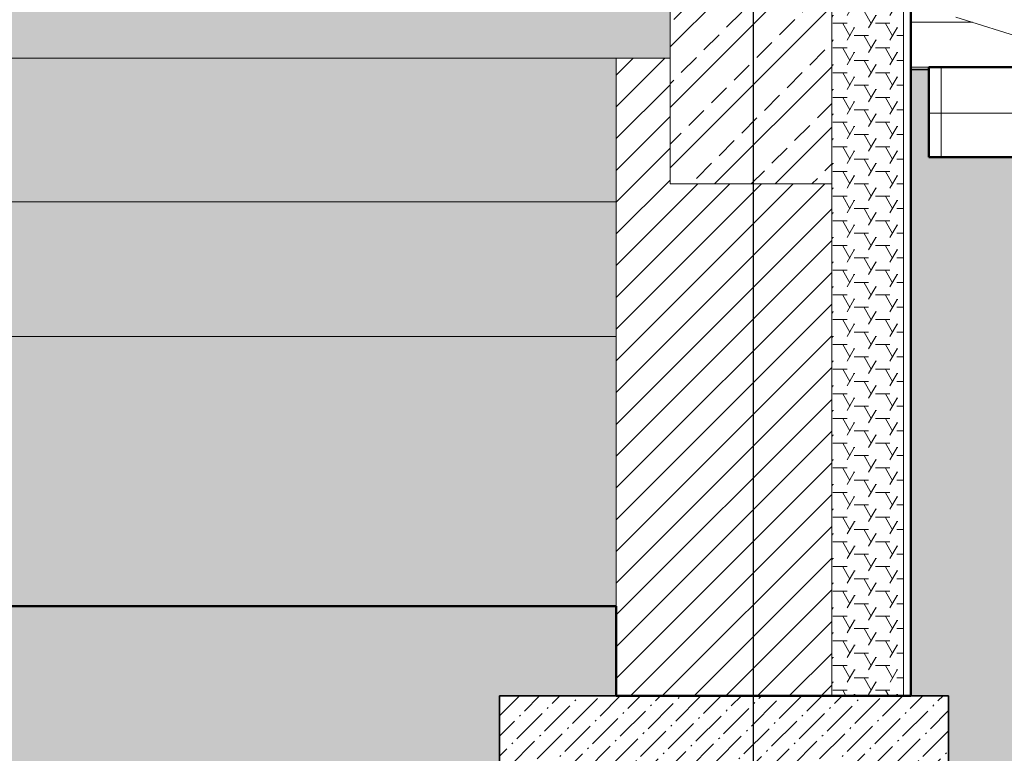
# Model space of a CAD drawing. Header units: millimetres. Extents: x -37728 to 44100, y 631619 to 691915.
# Tile 176 of 256: x -27965 to -26869, y 684264 to 685081. Entities that reach past the tile are written whole.
import ezdxf

# ---------------------------------------------------------------- set-up
doc = ezdxf.new("R2010")
doc.units = ezdxf.units.MM
doc.linetypes.add('Linia siatki', pattern=[2.2225, 1.27, -0.3175, 0.3175, -0.3175])
doc.layers.add('_help', color=31, linetype='Continuous', plot=False)
doc.layers.add('_XREF', color=7, linetype='Continuous')
for name, color, linetype, lineweight in [('A-FLOR', 252, 'Continuous', 5), ('A-FLOR-MCUT', 252, 'Continuous', 5), ('A-FLOR-PATT', 252, 'Continuous', 5), ('A-WALL', 252, 'Continuous', 35), ('A-WALL-PATT', 252, 'Continuous', 35), ('C-TOPO', 252, 'Continuous', 5), ('P-PIPE', 252, 'Continuous', 5), ('S-FNDN', 252, 'Continuous', 5), ('S-GRID', 252, 'Continuous', 5)]:
    doc.layers.add(name, color=color, linetype=linetype, lineweight=lineweight)
pattern_1 = [(0, (-605.9514, 3277.6592), (2.381, 1.375), [1.587, -3.175]), (120, (-605.9514, 3277.6592), (-2.381285, 1.3745065), [1.588, -3.175]), (60, (-605.9514, 3277.6592), (-0.000285, 2.7495065), [0, -3.175, 1.587, 0])]
pattern_2 = [(45, (-605.9514, 3277.6592), (0.841457, 3.0872282), [3.969, -0.79375, 0.16764, -0.62611])]

# ---------------------------------------------------------------- blocks, each defined once
blk = doc.blocks.new('ARu Rura spustowa okrągła ___FK_04_0 - Na ziemię _φ10_-9220802-Przekrój')
at = {"layer": 'P-PIPE', "color": 252}
blk.add_line((66335.06, 5.58), (66352.93, 0), dxfattribs=at)
blk = doc.blocks.new('A$C4e31ac75')
at = {"layer": 'A-FLOR-PATT', "lineweight": 5}
h = blk.add_hatch(dxfattribs=at)
h.set_pattern_fill('FP_13', color=256, style=0, pattern_type=2)
h.set_pattern_definition(pattern_2)
h.paths.add_polyline_path([(-1075.1, 2975.66), (-309.75, 2975.66), (-309.75, 2982.66), (-1075.1, 2982.66), (-1075.1, 2980.46)])
h = blk.add_hatch(dxfattribs=at)
h.set_pattern_fill('FP_8', color=256, style=0, pattern_type=2)
h.set_pattern_definition(pattern_1)
h.paths.add_polyline_path([(-343.49, 2959.66), (-315.75, 2959.66), (-315.75, 2975.66), (-1070.15, 2975.66), (-1070.15, 2959.66), (-375.28, 2959.66)])
h = blk.add_hatch(dxfattribs=at)
h.set_pattern_fill('FP_16', color=256, style=0, pattern_type=2)
h.set_pattern_definition([(0, (-605.951, 3277.659), (0, 12), []), (90, (-605.951, 3277.659), (-12, 7e-16), [])])
h.paths.add_polyline_path([(-279.92, 2964.66), (-231.75, 2964.66), (-231.75, 2974.66), (-280.95, 2974.66), (-280.95, 2964.66)])
h.paths.add_polyline_path([(-1138.15, 2964.66), (-1105.5, 2964.66), (-1105.5, 2974.66), (-1155.5, 2974.66), (-1155.5, 2964.66)])
h = blk.add_hatch(dxfattribs=at)
h.set_pattern_fill('FP_13', color=256, style=0, pattern_type=2)
h.set_pattern_definition(pattern_2)
h.paths.add_polyline_path([(-1042.79, 2944.66), (-315.75, 2944.66), (-315.75, 2959.66), (-1070.15, 2959.66), (-1070.15, 2944.66)])
h = blk.add_hatch(dxfattribs=at)
h.set_pattern_fill('FP_11', color=256, style=0, pattern_type=2)
h.set_pattern_definition([(50, (-605.9514, 3277.659), (9.10909, -0.79658), [0.9525, -10.477]), (355, (-605.951, 3277.659), (-1.76211, 9.55293), [0.762, -8.382]), (100.451, (-605.192, 3277.593), (7.34759, 8.75607), [0.8095, -8.905]), (46.184, (-605.951, 3280.199), (13.55348, -2.10193), [1.429, -15.716]), (96.636, (-604.822, 3280.024), (11.86985, 12.37158), [1.214, -13.357]), (351.184, (-605.951, 3280.199), (11.87023, 12.3709), [1.143, -12.573]), (21, (-604.6814, 3279.564), (7.58081, -5.11288), [0.9525, -10.478]), (326, (-604.681, 3279.564), (3.09017, 9.20947), [0.762, -8.382]), (71.451, (-604.049, 3279.138), (10.67137, 4.09605), [0.8095, -8.905]), (37.5, (-605.9514, 3277.659), (0.154318, 4.227553), [0.16764, -8.113, 0.16764, -8.341, -8.414]), (37.5, (-605.9514, 3277.659), (0.154318, 4.227553), [-16.789, 0.16764, -8.246]), (7.5, (-605.9514, 3277.659), (3.340787, 5.008912), [0.16764, -4.684, 0.16764, -7.922, -3.207]), (7.5, (-605.9514, 3277.659), (3.340787, 5.008912), [-12.941, 0.16764, -3.039]), (327.5, (-608.7834, 3277.659), (6.77975, -0.286649), [0.16764, -3.007, 0.16764, -9.738, -13.144]), (327.5, (-608.7834, 3277.659), (6.77975, -0.286649), [-13.081, 0.16764, -12.977]), (317.5, (-610.0534, 3277.659), (7.40663, 1.2711), [0.16764, -3.96, 0.16764, -6.411, -9.335]), (317.5, (-610.0534, 3277.659), (7.40663, 1.2711), [-10.706, 0.16764, -9.167])])
h.paths.add_polyline_path([(-407.06, 2914.66), (-315.75, 2914.66), (-315.75, 2944.66), (-1070.15, 2944.66), (-1070.15, 2914.66), (-534.21, 2914.66)])
at = {"layer": 'A-WALL-PATT', "lineweight": 5}
h = blk.add_hatch(dxfattribs=at)
h.set_pattern_fill('FP_18', color=256, style=0, pattern_type=2)
h.set_pattern_definition([(45, (-605.9514, 3277.659), (-3.36795, 3.36795), []), (45, (-602.5844, 3277.659), (-3.36724, 3.36724), [2.381, -1.191])])
h.paths.add_polyline_path([(-309.75, 2961.66), (-291.75, 2961.66), (-291.75, 2985.66), (-315.75, 2985.66), (-315.75, 2982.66), (-309.75, 2982.66), (-309.75, 2975.66)])
h = blk.add_hatch(dxfattribs=at)
h.set_pattern_fill('FP_8', color=256, style=0, pattern_type=2)
h.set_pattern_definition(pattern_1)
h.paths.add_polyline_path([(-283.75, 2961.66), (-283.75, 2985.66), (-291.75, 2985.66), (-291.75, 2961.66)])
h = blk.add_hatch(dxfattribs=at)
h.set_pattern_fill('FP_7', color=256, style=0, pattern_type=2)
h.set_pattern_definition([(45, (-605.9514, 3277.6592), (-1.767767, 1.767767), [])])
h.paths.add_polyline_path([(-315.75, 2904.66), (-291.75, 2904.66), (-291.75, 2961.66), (-309.75, 2961.66), (-309.75, 2975.66), (-315.75, 2975.66), (-315.75, 2914.66)])
h = blk.add_hatch(dxfattribs=at)
h.set_pattern_fill('FP_8', color=256, style=0, pattern_type=2)
h.set_pattern_definition(pattern_1)
h.paths.add_polyline_path([(-291.75, 2904.66), (-283.75, 2904.66), (-283.75, 2961.66), (-291.75, 2961.66), (-291.75, 2954.93)])
at = {"layer": 'C-TOPO'}
blk.add_hatch(color=256, dxfattribs=at).paths.add_polyline_path([(-661.35, 2852.81), (-152.77, 2852.81), (-152.77, 2974.42), (-225.75, 2974.42), (-225.75, 2959.66), (-231.75, 2959.66), (-231.75, 2964.66), (-280.95, 2964.66), (-280.95, 2974.42), (-282.95, 2974.42), (-282.95, 2904.66), (-278.75, 2904.66), (-278.75, 2864.66), (-328.75, 2864.66), (-328.75, 2904.66), (-315.75, 2904.66), (-315.75, 2914.66), (-1070.15, 2914.66), (-1070.15, 2904.66), (-1061.55, 2904.66), (-1061.55, 2864.66), (-1111.55, 2864.66), (-1111.55, 2904.66), (-1102.95, 2904.66), (-1102.95, 2974.43), (-1105.5, 2974.43), (-1105.5, 2964.66), (-1155.5, 2964.66), (-1155.5, 2959.66), (-1161.5, 2959.66), (-1161.5, 2974.43), (-1169.93, 2974.43), (-1169.93, 2852.81), (-788.5, 2852.81)])
at = {"layer": 'S-FNDN'}
h = blk.add_hatch(dxfattribs=at)
h.set_pattern_fill('FP_13', color=256, style=0, pattern_type=2)
h.set_pattern_definition(pattern_2)
h.paths.add_polyline_path([(-279.92, 2864.66), (-278.75, 2864.66), (-278.75, 2904.66), (-328.75, 2904.66), (-328.75, 2864.66)])
at = {"layer": 'A-FLOR'}
blk.add_line((-282.95, 2974.66), (-280.95, 2974.66), dxfattribs=at)
at = {"layer": 'A-FLOR', "lineweight": 50}
for p, q in [((-231.75, 2974.66), (-280.95, 2974.66)), ((-280.95, 2974.66), (-280.95, 2964.66)), ((-280.95, 2964.66), (-231.75, 2964.66)), ((-1070.15, 2914.66), (-315.75, 2914.66))]:
    blk.add_line(p, q, dxfattribs=at)
at = {"layer": 'A-FLOR-MCUT'}
for p, q in [((-309.75, 2975.66), (-309.75, 2982.66)), ((-309.75, 2975.66), (-1075.1, 2975.66)), ((-315.75, 2944.66), (-315.75, 2975.66)), ((-315.75, 2959.66), (-1070.15, 2959.66)), ((-315.75, 2944.66), (-1070.15, 2944.66))]:
    blk.add_line(p, q, dxfattribs=at)
at = {"layer": 'A-WALL', "lineweight": 5}
for p, q in [((-291.75, 3287.89), (-291.75, 2904.66)), ((-283.75, 2999.66), (-283.75, 2904.66)), ((-276.08, 2979.66), (-282.95, 2979.66)), ((-309.75, 2975.66), (-309.75, 2961.66)), ((-291.75, 2961.66), (-309.75, 2961.66)), ((-315.75, 2944.66), (-315.75, 2914.66))]:
    blk.add_line(p, q, dxfattribs=at)
at = {"layer": 'A-WALL', "lineweight": 50}
for p, q in [((-282.95, 2904.66), (-282.95, 2999.66)), ((-315.75, 2914.66), (-315.75, 2904.66)), ((-315.75, 2904.66), (-282.95, 2904.66))]:
    blk.add_line(p, q, dxfattribs=at)
at = {"layer": 'C-TOPO', "lineweight": 35}
blk.add_line((-280.95, 2974.42), (-282.95, 2974.42), dxfattribs=at)
at = {"layer": 'C-TOPO'}
blk.add_line((-282.95, 2974.42), (-280.95, 2974.42), dxfattribs=at)
at = {"layer": 'S-FNDN', "lineweight": 35}
for p, q in [((-278.75, 2904.66), (-328.75, 2904.66)), ((-328.75, 2904.66), (-328.75, 2864.66)), ((-278.75, 2864.66), (-278.75, 2904.66))]:
    blk.add_line(p, q, dxfattribs=at)
at = {"layer": 'S-GRID', "linetype": 'Linia siatki'}
blk.add_line((-300.5, 2696.79), (-300.5, 3618.35), dxfattribs=at)
at = {"layer": 'P-PIPE'}
blk.add_blockref('ARu Rura spustowa okrągła ___FK_04_0 - Na ziemię _φ10_-9220802-Przekrój', (-66613.01, 2974.66), dxfattribs=at)

msp = doc.modelspace()

# ---------------------------------------------------------------- block references
at = {"layer": '_XREF', "xscale": 10, "yscale": 10, "zscale": 10}
msp.add_blockref('A$C4e31ac75', (-24143.6, 655281.1), dxfattribs=at)

# ---------------------------------------------------------------- next in the draw order: linework, layer by layer
at = {"layer": '_help'}
msp.add_lwpolyline([(-25581.6, 685137.7), (-27148.6, 685137.7), (-27148.6, 683345.7)], dxfattribs=at)

doc.saveas('drawing.dxf')
